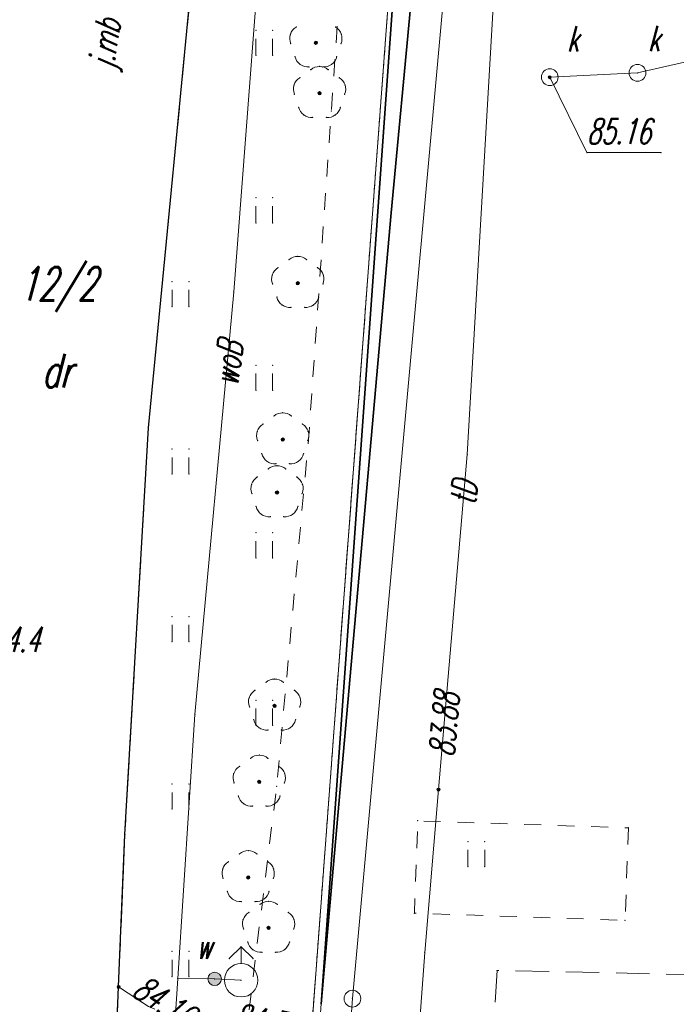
# Model space of a CAD drawing. Header units: metres. Extents: x 5537264 to 5541990, y 5958323 to 5965240.
# Tile 11 of 29: x 5539534 to 5539554, y 5961318 to 5961347. Entities that reach past the tile are written whole.
import ezdxf
from ezdxf.enums import TextEntityAlignment as Align

# ---------------------------------------------------------------- set-up
doc = ezdxf.new("R2010")
doc.units = ezdxf.units.M
for name, pattern in [('L_0_03', [1, 0.5, -0.5]), ('L_0_04', [1.5, 1, -0.5]), ('L_0_06', [2, 1.5, -0.5]), ('L_0_15', [0]), ('L_0_B0', [0]), ('L_0_C5', [0])]:
    doc.linetypes.add(name, pattern=pattern)
doc.layers.get('0').update_dxf_attribs({"linetype": 'CONTINUOUS', "lineweight": 18})
for name, color, linetype, lineweight in [('210_oznaczenie_konturu_uzytku_gruntowego', 3, 'CONTINUOUS', 18), ('211_numer_dzialki_ewidencyjnej', 96, 'CONTINUOUS', 18), ('218_kontur_uzytku_gruntowego', 3, 'L_0_03', 18), ('219_dzialka_ewidencyjna', 96, 'CONTINUOUS', 18), ('brama', 7, 'L_0_C5', 18), ('drzewo_lisciaste', 7, 'CONTINUOUS', 18), ('hydrant', 7, 'CONTINUOUS', 18), ('jezdnia', 7, 'L_0_06', 18), ('jezdnia_Atr17', 7, 'CONTINUOUS', 18), ('kraweznik', 7, 'CONTINUOUS', 25), ('ogr', 7, 'L_0_15', 35), ('ogrodzenie_trwale', 7, 'L_0_15', 35), ('pikieta_naturalna_Atr2', 7, 'CONTINUOUS', 18), ('pikieta_sztuczna', 7, 'CONTINUOUS', 18), ('pikieta_sztuczna_Atr2', 7, 'CONTINUOUS', 18), ('plac_sportowy', 7, 'L_0_04', 18), ('przewod_kanalizacyjny', 7, 'CONTINUOUS', 18), ('przewod_telekomunikacyjny_napowietrzny', 30, 'L_0_B0', 18), ('przewod_telekomunikacyjny_podziemny', 7, 'CONTINUOUS', 18), ('przewod_telekomunikacyjny_podziemny_Atr1', 7, 'CONTINUOUS', 18), ('przewod_wodociagowy', 7, 'CONTINUOUS', 18), ('przewod_wodociagowy_Atr1', 7, 'CONTINUOUS', 18), ('rzedna', 7, 'CONTINUOUS', 18), ('rzedna_Atr2', 7, 'CONTINUOUS', 18), ('slup_przewodow_napowietrznych', 7, 'CONTINUOUS', 18), ('studnia_kanalizacyjna', 7, 'CONTINUOUS', 18), ('studnia_kanalizacyjna_Atr17', 7, 'CONTINUOUS', 18), ('trawnik', 7, 'L_0_03', 18), ('zasuwa_lub_zawor', 7, 'CONTINUOUS', 18), ('zasuwa_lub_zawor_Atr17', 7, 'CONTINUOUS', 18)]:
    doc.layers.add(name, color=color, linetype=linetype, lineweight=lineweight)
doc.styles.get("Standard").update_dxf_attribs({"font": 'simplex.shx'})
doc.linetypes.add('L_0_15_SHX', pattern='A,0,-0.375,-0.75,-0.75,-0.75,-0.75,-0.75,[1,4073 CAD MZ Rusinowo Szkoła GG.6640.1081.2024.shx,S=0.05,R=0,X=0,Y=0],-0.75,-0.75,-0.75,-0.75,-0.375', length=7.5)
doc.linetypes.add('L_0_B0_SHX', pattern='A,0,-0.75,-1.5,[4,4073 CAD MZ Rusinowo Szkoła GG.6640.1081.2024.shx,S=0.05,R=0,X=0,Y=0],-1.5,[5,4073 CAD MZ Rusinowo Szkoła GG.6640.1081.2024.shx,S=0.05,R=0,X=0,Y=0],-1.5,[6,4073 CAD MZ Rusinowo Szkoła GG.6640.1081.2024.shx,S=0.05,R=0,X=0,Y=0],-1.5,-1.5,-1.5,[7,4073 CAD MZ Rusinowo Szkoła GG.6640.1081.2024.shx,S=0.05,R=0,X=0,Y=0],-1.5,[8,4073 CAD MZ Rusinowo Szkoła GG.6640.1081.2024.shx,S=0.05,R=0,X=0,Y=0],-1.5,[9,4073 CAD MZ Rusinowo Szkoła GG.6640.1081.2024.shx,S=0.05,R=0,X=0,Y=0],-1.5,-0.75', length=15)

msp = doc.modelspace()

# ---------------------------------------------------------------- hatches: boundary and pattern name
at = {"layer": 'drzewo_lisciaste', "linetype": 'Continuous', "lineweight": 18}
for points in [[(5539542.78, 5961346.34, 1), (5539542.78, 5961346.44, 1)], [(5539542.89, 5961344.83, 1), (5539542.89, 5961344.93, 1)], [(5539542.24, 5961339.16, 1), (5539542.24, 5961339.26, 1)], [(5539541.79, 5961334.49, 1), (5539541.79, 5961334.59, 1)], [(5539541.62, 5961332.91, 1), (5539541.62, 5961333.01, 1)], [(5539541.55, 5961326.54, 1), (5539541.55, 5961326.64, 1)], [(5539541.09, 5961324.27, 1), (5539541.09, 5961324.37, 1)], [(5539540.76, 5961321.42, 1), (5539540.76, 5961321.52, 1)], [(5539541.37, 5961319.91, 1), (5539541.37, 5961320.01, 1)]]:
    msp.add_hatch(color=256, dxfattribs=at).paths.add_polyline_path(points)
at = {"layer": 'pikieta_sztuczna', "linetype": 'Continuous', "lineweight": 18}
msp.add_hatch(color=256, dxfattribs=at).paths.add_polyline_path([(5539536.89, 5961318.155, 1), (5539536.89, 5961318.245, 1)])
at = {"layer": 'rzedna', "linetype": 'Continuous', "lineweight": 18}
for points in [[(5539549.76, 5961345.315, 1), (5539549.76, 5961345.405, 1)], [(5539546.44, 5961324.045, 1), (5539546.44, 5961324.135, 1)]]:
    msp.add_hatch(color=256, dxfattribs=at).paths.add_polyline_path(points)
at = {"layer": 'zasuwa_lub_zawor', "linetype": 'Continuous', "lineweight": 18}
msp.add_hatch(color=256, dxfattribs=at).paths.add_polyline_path([(5539539.76, 5961318.24, 1), (5539539.76, 5961318.64, 1)])

# ---------------------------------------------------------------- linework, layer by layer
for p in [(5539540.989, 5961346.759), (5539541.489, 5961346.759), (5539542.192, 5961346.856), (5539543.368, 5961346.856), (5539542.02, 5961346.638), (5539542.78, 5961346.39), (5539543.54, 5961346.638), (5539542.031, 5961346.361), (5539543.529, 5961346.361), (5539540.989, 5961346.009), (5539541.489, 5961346.009), (5539542.156, 5961345.975), (5539543.404, 5961345.975), (5539542.31, 5961345.742), (5539542.579, 5961345.667), (5539542.629, 5961345.583), (5539542.89, 5961345.68), (5539542.981, 5961345.667), (5539543.151, 5961345.583), (5539543.25, 5961345.742), (5539552.38, 5961345.49), (5539542.302, 5961345.346), (5539543.478, 5961345.346), (5539549.76, 5961345.36), (5539549.76, 5961345.36), (5539549.76, 5961345.36), (5539542.13, 5961345.128), (5539543.65, 5961345.128), (5539542.141, 5961344.851), (5539542.89, 5961344.88), (5539543.639, 5961344.851), (5539542.266, 5961344.465), (5539543.24, 5961344.35), (5539543.514, 5961344.465), (5539542.42, 5961344.232), (5539542.689, 5961344.157), (5539543.091, 5961344.157), (5539543.36, 5961344.232), (5539550.87, 5961343.11), (5539553.083, 5961343.11), (5539540.989, 5961341.759), (5539541.489, 5961341.759), (5539545.03, 5961341.31), (5539540.989, 5961341.009), (5539541.489, 5961341.009), (5539541.979, 5961339.913), (5539542.24, 5961340.01), (5539542.501, 5961339.913), (5539541.652, 5961339.676), (5539542.828, 5961339.676), (5539541.48, 5961339.458), (5539543, 5961339.458), (5539538.489, 5961339.259), (5539538.989, 5961339.259), (5539541.491, 5961339.181), (5539542.24, 5961339.21), (5539542.989, 5961339.181), (5539540.33, 5961338.95), (5539541.616, 5961338.795), (5539542.864, 5961338.795), (5539538.489, 5961338.509), (5539538.989, 5961338.509), (5539541.77, 5961338.562), (5539542.039, 5961338.487), (5539542.441, 5961338.487), (5539542.71, 5961338.562), (5539540.989, 5961336.759), (5539541.489, 5961336.759), (5539540.989, 5961336.009), (5539541.489, 5961336.009), (5539541.529, 5961335.243), (5539541.79, 5961335.34), (5539542.051, 5961335.243), (5539541.202, 5961335.006), (5539542.378, 5961335.006), (5539537.78, 5961334.89), (5539541.03, 5961334.788), (5539542.55, 5961334.788), (5539542.58, 5961334.77), (5539541.041, 5961334.511), (5539541.79, 5961334.54), (5539542.539, 5961334.511), (5539538.489, 5961334.259), (5539538.989, 5961334.259), (5539541.166, 5961334.125), (5539542.414, 5961334.125), (5539547.3, 5961334.1), (5539541.32, 5961333.892), (5539541.589, 5961333.817), (5539541.62, 5961333.76), (5539541.991, 5961333.817), (5539542.26, 5961333.892), (5539538.489, 5961333.509), (5539538.989, 5961333.509), (5539541.359, 5961333.663), (5539541.881, 5961333.663), (5539540.86, 5961333.208), (5539541.032, 5961333.426), (5539542.208, 5961333.426), (5539542.38, 5961333.208), (5539540.871, 5961332.931), (5539541.62, 5961332.96), (5539542.369, 5961332.931), (5539540.996, 5961332.545), (5539541.15, 5961332.312), (5539542.09, 5961332.312), (5539542.244, 5961332.545), (5539541.419, 5961332.237), (5539541.821, 5961332.237), (5539540.989, 5961331.759), (5539541.489, 5961331.759), (5539540.989, 5961331.009), (5539541.489, 5961331.009), (5539538.489, 5961329.259), (5539538.989, 5961329.259), (5539538.489, 5961328.509), (5539538.989, 5961328.509), (5539541.289, 5961327.293), (5539541.55, 5961327.39), (5539541.811, 5961327.293), (5539540.962, 5961327.056), (5539542.138, 5961327.056), (5539540.79, 5961326.838), (5539540.989, 5961326.759), (5539541.489, 5961326.759), (5539542.31, 5961326.838), (5539540.801, 5961326.561), (5539541.55, 5961326.59), (5539542.299, 5961326.561), (5539539.17, 5961326.33), (5539540.926, 5961326.175), (5539542.174, 5961326.175), (5539540.989, 5961326.009), (5539541.08, 5961325.942), (5539541.349, 5961325.867), (5539541.489, 5961326.009), (5539541.751, 5961325.867), (5539542.02, 5961325.942), (5539540.829, 5961325.023), (5539541.09, 5961325.12), (5539541.351, 5961325.023), (5539540.502, 5961324.786), (5539541.678, 5961324.786), (5539540.33, 5961324.568), (5539541.85, 5961324.568), (5539538.489, 5961324.259), (5539538.989, 5961324.259), (5539540.341, 5961324.291), (5539541.09, 5961324.32), (5539541.61, 5961324.19), (5539541.839, 5961324.291), (5539546.44, 5961324.09), (5539546.44, 5961324.09), (5539540.466, 5961323.905), (5539541.714, 5961323.905), (5539538.489, 5961323.509), (5539538.989, 5961323.509), (5539540.62, 5961323.672), (5539540.889, 5961323.597), (5539541.291, 5961323.597), (5539541.56, 5961323.672), (5539545.82, 5961323.16), (5539552.11, 5961322.95), (5539537.08, 5961322.75), (5539540.76, 5961322.27), (5539547.319, 5961322.539), (5539547.819, 5961322.539), (5539540.499, 5961322.173), (5539541.021, 5961322.173), (5539540, 5961321.718), (5539540.172, 5961321.936), (5539541.348, 5961321.936), (5539541.52, 5961321.718), (5539547.319, 5961321.789), (5539547.819, 5961321.789), (5539540.011, 5961321.441), (5539540.76, 5961321.47), (5539541.509, 5961321.441), (5539540.136, 5961321.055), (5539540.29, 5961320.822), (5539541.23, 5961320.822), (5539541.384, 5961321.055), (5539540.559, 5961320.747), (5539540.961, 5961320.747), (5539541.109, 5961320.663), (5539541.37, 5961320.76), (5539541.631, 5961320.663), (5539540.61, 5961320.208), (5539540.782, 5961320.426), (5539541.958, 5961320.426), (5539542.13, 5961320.208), (5539545.72, 5961320.4), (5539540.621, 5961319.931), (5539541.37, 5961319.96), (5539542.119, 5961319.931), (5539552.01, 5961320.19), (5539540.55, 5961319.4), (5539540.746, 5961319.545), (5539541.994, 5961319.545), (5539538.489, 5961319.259), (5539538.989, 5961319.259), (5539540.196, 5961319.046), (5539540.9, 5961319.312), (5539540.904, 5961319.046), (5539541.169, 5961319.237), (5539541.571, 5961319.237), (5539541.84, 5961319.312), (5539546.03, 5961319.23), (5539540.55, 5961318.9), (5539538.489, 5961318.509), (5539538.66, 5961318.45), (5539538.989, 5961318.509), (5539548.19, 5961318.69), (5539536.89, 5961318.2), (5539536.89, 5961318.2), (5539539.76, 5961318.44), (5539539.76, 5961318.44), (5539540.55, 5961318.4), (5539540.55, 5961318.4), (5539542.939, 5961317.689), (5539542.94, 5961317.7), (5539543.87, 5961317.85)]:
    msp.add_point(p)
at = {"layer": '218_kontur_uzytku_gruntowego', "lineweight": 18, "flags": 128}
for points in [[(5539546.72, 5961371.45), (5539542.34, 5961312.72)], [(5539542.34, 5961312.72), (5539546.72, 5961371.45)]]:
    msp.add_lwpolyline(points, dxfattribs=at)
at = {"layer": '219_dzialka_ewidencyjna', "linetype": 'Continuous', "lineweight": 18, "flags": 128}
msp.add_lwpolyline([(5539546.72, 5961371.45), (5539542.34, 5961312.72)], dxfattribs=at)
at = {"layer": 'brama', "linetype": 'CONTINUOUS', "lineweight": 18}
msp.add_line((5539542.94, 5961317.7), (5539542.51, 5961312.12), dxfattribs=at)
at = {"layer": 'drzewo_lisciaste', "lineweight": 18}
for centre in [(5539542.78, 5961346.39), (5539542.89, 5961344.88), (5539542.24, 5961339.21), (5539541.79, 5961334.54), (5539541.62, 5961332.96), (5539541.55, 5961326.59), (5539541.09, 5961324.32), (5539540.76, 5961321.47), (5539541.37, 5961319.96)]:
    msp.add_circle(centre, 0.05, dxfattribs=at)
for centre, start, end in [((5539542.4, 5961346.514), 121.308, 202.548), ((5539543.16, 5961346.514), 337.452, 58.692), ((5539542.545, 5961346.066), 193.221, 274.871), ((5539543.015, 5961346.066), 265.129, 346.779), ((5539542.89, 5961345.28), 49.272, 130.728), ((5539542.51, 5961345.004), 121.308, 202.548), ((5539543.27, 5961345.004), 337.452, 58.692), ((5539542.655, 5961344.556), 193.221, 274.871), ((5539543.125, 5961344.556), 265.129, 346.779), ((5539542.24, 5961339.61), 49.272, 130.728), ((5539541.86, 5961339.334), 121.308, 202.548), ((5539542.62, 5961339.334), 337.452, 58.692), ((5539542.005, 5961338.886), 193.221, 274.871), ((5539542.475, 5961338.886), 265.129, 346.779), ((5539541.79, 5961334.94), 49.272, 130.728), ((5539541.41, 5961334.664), 121.308, 202.548), ((5539542.17, 5961334.664), 337.452, 58.692), ((5539541.555, 5961334.216), 193.221, 274.871), ((5539542.025, 5961334.216), 265.129, 346.779), ((5539541.62, 5961333.36), 49.272, 130.728), ((5539541.24, 5961333.084), 121.308, 202.548), ((5539542, 5961333.084), 337.452, 58.692), ((5539541.385, 5961332.636), 193.221, 274.871), ((5539541.855, 5961332.636), 265.129, 346.779), ((5539541.55, 5961326.99), 49.272, 130.728), ((5539541.17, 5961326.714), 121.308, 202.548), ((5539541.93, 5961326.714), 337.452, 58.692), ((5539541.315, 5961326.266), 193.221, 274.871), ((5539541.785, 5961326.266), 265.129, 346.779), ((5539541.09, 5961324.72), 49.272, 130.728), ((5539540.71, 5961324.444), 121.308, 202.548), ((5539541.47, 5961324.444), 337.452, 58.692), ((5539540.855, 5961323.996), 193.221, 274.871), ((5539541.325, 5961323.996), 265.129, 346.779), ((5539540.76, 5961321.87), 49.272, 130.728), ((5539540.38, 5961321.594), 121.308, 202.548), ((5539541.14, 5961321.594), 337.452, 58.692), ((5539540.525, 5961321.146), 193.221, 274.871), ((5539540.995, 5961321.146), 265.129, 346.779), ((5539541.37, 5961320.36), 49.272, 130.728), ((5539540.99, 5961320.084), 121.308, 202.548), ((5539541.75, 5961320.084), 337.452, 58.692), ((5539541.135, 5961319.636), 193.221, 274.871), ((5539541.605, 5961319.636), 265.129, 346.779)]:
    msp.add_arc(centre, 0.4, start, end, dxfattribs=at)
at = {"layer": 'hydrant', "linetype": 'Continuous', "lineweight": 18, "flags": 128}
for points in [[(5539540.196, 5961319.046), (5539540.55, 5961319.4)], [(5539540.55, 5961318.9), (5539540.55, 5961319.4)], [(5539540.904, 5961319.046), (5539540.55, 5961319.4)]]:
    msp.add_lwpolyline(points, dxfattribs=at)
at = {"layer": 'hydrant', "lineweight": 18}
msp.add_circle((5539540.55, 5961318.4), 0.5, dxfattribs=at)
at = {"layer": 'jezdnia', "lineweight": 18, "flags": 128}
for points in [[(5539999.19, 5964053.31), (5539991.4, 5964036.09), (5539985.21, 5964021.52), (5539975.15, 5963999.09), (5539963.72, 5963973.54), (5539961.98, 5963968.75), (5539956.08, 5963955.73), (5539947.38, 5963936.49), (5539939.62, 5963919.19), (5539930.06, 5963897.79), (5539920.31, 5963876.54), (5539903.27, 5963837.86), (5539901.32, 5963833.51), (5539898.81, 5963827.49), (5539896.38, 5963822.74), (5539891.05, 5963810.65), (5539884.46, 5963795.38), (5539879.24, 5963784.04), (5539871.67, 5963766.78), (5539869.54, 5963762.15), (5539865.51, 5963752.98), (5539859.36, 5963738.99), (5539856.4, 5963732.39), (5539854.67, 5963728.64), (5539856.25, 5963726.46), (5539855.31, 5963723.82), (5539852.26, 5963722.8), (5539847.97, 5963713.08), (5539843.21, 5963702.63), (5539842.06, 5963699.94), (5539838.81, 5963692.26), (5539830.85, 5963674.75), (5539820.19, 5963650.25), (5539818.12, 5963645), (5539817.74, 5963644.17), (5539813.54, 5963634.91), (5539809.4, 5963625.25), (5539801.48, 5963607.21), (5539796.69, 5963596.22), (5539791.48, 5963584.65), (5539782.46, 5963564.38), (5539776.09, 5963550.38), (5539769.11, 5963534.41), (5539763.64, 5963521.88), (5539760.52, 5963514.45), (5539753.01, 5963497.63), (5539748.15, 5963485.56), (5539744.94, 5963478.74), (5539740.22, 5963467.61), (5539735.82, 5963457.6), (5539732.58, 5963450.39), (5539727.25, 5963438.79), (5539724.39, 5963432.73), (5539716.03, 5963414.3), (5539709.62, 5963400.54), (5539703.42, 5963385.05), (5539701.46, 5963380.57), (5539695.42, 5963366.72), (5539689.15, 5963352.67), (5539688.11, 5963350.1), (5539684.73, 5963339.99), (5539681.36, 5963330.34), (5539680.5, 5963326.14), (5539679.08, 5963319.62), (5539678.47, 5963316.61), (5539677.98, 5963313.11), (5539676.59, 5963303.09), (5539675.35, 5963288.33), (5539673.35, 5963267.43), (5539671.97, 5963251.87), (5539670.51, 5963234.06), (5539668.84, 5963214.13), (5539667.88, 5963200.98), (5539667.53, 5963194.67), (5539666.69, 5963184.86), (5539666.11, 5963179.46), (5539664.94, 5963163.04), (5539664.51, 5963157.02), (5539664.04, 5963150.56), (5539662.86, 5963137.1), (5539661.91, 5963127.16), (5539661.34, 5963120.88), (5539661.2, 5963118.65), (5539659.55, 5963099.34), (5539658.06, 5963083.09), (5539656.64, 5963068), (5539654.29, 5963042.14), (5539652.97, 5963027.01), (5539652.25, 5963017.91), (5539651.48, 5963008.58), (5539650.21, 5962992.97), (5539648.82, 5962975.89), (5539647.98, 5962965.04), (5539646.76, 5962949.75), (5539645.49, 5962932.14), (5539644.87, 5962923.63), (5539645.84, 5962923.11), (5539647.68, 5962922.13), (5539647.55, 5962919.07), (5539644.47, 5962918.4), (5539642.94, 5962899.28), (5539642.02, 5962889.07), (5539640.93, 5962876.44), (5539642.02, 5962875.63), (5539645, 5962873.39), (5539644.63, 5962869.5), (5539641.41, 5962867.62), (5539640.25, 5962866.94), (5539639.8, 5962857.94), (5539638.77, 5962846.36), (5539637.95, 5962835.55), (5539637.69, 5962832.2), (5539637.38, 5962828.5), (5539636.17, 5962814.32), (5539634.91, 5962799.54), (5539633.21, 5962781), (5539630.37, 5962749.59), (5539628.55, 5962722.93), (5539626.25, 5962693.47), (5539622.63, 5962652.94), (5539620.37, 5962627.27), (5539619.98, 5962622.72), (5539619.98, 5962620.95), (5539619.46, 5962593.63), (5539618.69, 5962556.23), (5539617.78, 5962510.64), (5539617.66, 5962504.99), (5539617.01, 5962480.12), (5539616.82, 5962472.08), (5539616.86, 5962468.95), (5539616.67, 5962450.69), (5539616.33, 5962425), (5539615.82, 5962413.3), (5539615.8, 5962412.88), (5539615.04, 5962374.96), (5539615.06, 5962373.62), (5539614.97, 5962366.26), (5539614.98, 5962364.85), (5539614.54, 5962355.35), (5539614.4, 5962348.56), (5539613.81, 5962315.21), (5539613.29, 5962293.68), (5539612.82, 5962271.93), (5539612.82, 5962264.02), (5539612.2, 5962252.41), (5539611.87, 5962241.47), (5539611.13, 5962227.26), (5539610.59, 5962211.86), (5539610.16, 5962190.12), (5539609.88, 5962177.45), (5539608.73, 5962139), (5539607.99, 5962113.02), (5539607.43, 5962101.13), (5539605.51, 5962037.8), (5539603.67, 5961987.54), (5539603.13, 5961971.65), (5539601.74, 5961927.82), (5539600.75, 5961891.97), (5539599.97, 5961870.17), (5539598.76, 5961839.92), (5539598.25, 5961828.24), (5539598.07, 5961820.47), (5539597.75, 5961800.23), (5539597.38, 5961791.21), (5539596.52, 5961773.26), (5539595.92, 5961755.39), (5539595.12, 5961734.22), (5539593.97, 5961715.32), (5539593.15, 5961698.69), (5539591, 5961684.87), (5539587.75, 5961662.9), (5539584.56, 5961641.94), (5539582.66, 5961629.76), (5539580.71, 5961616.26), (5539578.44, 5961601.28), (5539576.6, 5961589.3), (5539574.91, 5961578.9), (5539573.19, 5961567.83), (5539571.22, 5961555.24), (5539569.88, 5961547.35), (5539568.84, 5961540.66), (5539566.54, 5961524.91), (5539564.36, 5961510.54), (5539562.76, 5961500.34), (5539561.43, 5961491.98), (5539559.03, 5961478.06), (5539556.81, 5961464.91), (5539554.95, 5961453.18), (5539554.14, 5961447.63), (5539551.22, 5961433.18), (5539550.22, 5961425.23), (5539547.33, 5961407.23), (5539544.97, 5961391.79), (5539543.29, 5961381.17), (5539542.51, 5961379.21), (5539542.32, 5961378), (5539541.27, 5961367.82), (5539540.91, 5961364.2), (5539539.27, 5961350.25), (5539537.78, 5961334.89), (5539537.08, 5961322.75), (5539536.89, 5961318.2), (5539536.62, 5961311.58), (5539536.36, 5961303.63), (5539536.1, 5961297.03), (5539535.77, 5961288.6), (5539535.43, 5961273.08), (5539535.1, 5961256.9), (5539534.99, 5961242.98), (5539534.93, 5961227.39), (5539534.64, 5961223.09), (5539535.09, 5961219.59), (5539536.43, 5961215.63), (5539539.17, 5961211.64), (5539542.98, 5961209.08), (5539524.13, 5961213.68), (5539525.21, 5961214.75), (5539526.28, 5961216.3), (5539527.29, 5961219.19), (5539528.2, 5961223.48), (5539528.64, 5961231.21), (5539528.81, 5961241.22), (5539529.12, 5961251.99), (5539529.26, 5961264.73), (5539529.86, 5961279.51), (5539530.43, 5961293.38), (5539531.2, 5961309.49), (5539531.74, 5961322.55), (5539532.3, 5961332.49), (5539532.4, 5961334.04), (5539532.42, 5961334.45), (5539533.38, 5961343.25), (5539534.51, 5961357.7), (5539535.18, 5961364.16), (5539537.17, 5961379.01), (5539537.95, 5961380.97), (5539539.63, 5961391.59), (5539541.99, 5961407.03), (5539544.88, 5961425.03), (5539545.88, 5961432.98), (5539548.8, 5961447.43), (5539549.61, 5961452.98), (5539551.47, 5961464.71), (5539553.69, 5961477.86), (5539556.09, 5961491.78), (5539557.42, 5961500.14), (5539559.02, 5961510.34), (5539561.2, 5961524.71), (5539563.5, 5961540.46), (5539565.88, 5961555.04), (5539567.85, 5961567.63), (5539569.57, 5961578.7), (5539571.26, 5961589.1), (5539573.1, 5961601.08), (5539575.37, 5961616.06), (5539577.32, 5961629.56), (5539579.33, 5961642.76), (5539581.48, 5961654.8), (5539582.75, 5961663.42), (5539584.59, 5961675.5), (5539585.75, 5961684.86), (5539587.43, 5961695.68), (5539588.08, 5961706.5), (5539588.95, 5961719.01), (5539589.82, 5961734.87), (5539590.45, 5961746.61), (5539590.86, 5961759.2), (5539591.28, 5961773.17), (5539592.04, 5961791.01), (5539592.41, 5961800.03), (5539593.52, 5961828.43), (5539593.62, 5961830.97), (5539595.96, 5961905.48), (5539597.17, 5961946.83), (5539597.6, 5961961.18), (5539599.55, 5962016.47), (5539600.83, 5962051.67), (5539602.01, 5962087.06), (5539602.89, 5962113.28), (5539603.03, 5962117.47), (5539603.64, 5962135.89), (5539604.86, 5962168.07), (5539605.44, 5962192.76), (5539606.36, 5962223.32), (5539603.76, 5962226.11), (5539603.82, 5962229.23), (5539606.38, 5962231.43), (5539607.32, 5962268.22), (5539607.71, 5962300.61), (5539608.16, 5962309.36), (5539608.51, 5962325.2), (5539608.56, 5962341.64), (5539608.78, 5962355.36), (5539608.88, 5962366.71), (5539609.21, 5962379.86), (5539609.71, 5962391.99), (5539609.84, 5962395.1), (5539610.14, 5962402.53), (5539610.53, 5962412.34), (5539611.16, 5962427.84), (5539611.28, 5962430.37), (5539611.63, 5962449.19), (5539612.06, 5962467.48), (5539612.03, 5962471.44), (5539612.07, 5962474.94), (5539612.26, 5962484.89), (5539612.63, 5962508.44), (5539612.86, 5962529.86), (5539613.15, 5962545.98), (5539613.45, 5962560.19), (5539613.67, 5962582.2), (5539614.4, 5962604.54), (5539614.71, 5962613.18), (5539614.92, 5962618.87), (5539614.88, 5962623.63), (5539615.91, 5962635.28), (5539618.32, 5962660.86), (5539619.97, 5962679.79), (5539621.51, 5962698.1), (5539623.47, 5962721.34), (5539625.37, 5962745.18), (5539627.12, 5962765.7), (5539628.53, 5962783.51), (5539629.56, 5962799.78), (5539629.57, 5962799.99), (5539630.48, 5962809.17), (5539631.4, 5962821.12), (5539632.3, 5962831.67), (5539632.73, 5962837.6), (5539634.04, 5962852.18), (5539635.34, 5962866.81), (5539636.58, 5962882.59), (5539637.28, 5962892.52), (5539638.14, 5962904.78), (5539639.26, 5962919.01), (5539640.86, 5962936.84), (5539641.66, 5962946.87), (5539642.62, 5962958.94), (5539643.04, 5962964.94), (5539643.18, 5962966.89), (5539643.34, 5962969), (5539644.31, 5962981.48), (5539645.01, 5962990.8), (5539645.68, 5963000.69), (5539646.9, 5963014.98), (5539648.03, 5963027.29), (5539648.92, 5963036.71), (5539646.86, 5963037.79), (5539647.14, 5963040.41), (5539649.38, 5963042.48), (5539649.63, 5963044.9), (5539650.22, 5963052.15), (5539651.02, 5963061.14), (5539652.33, 5963075.78), (5539654.4, 5963097.65), (5539656.29, 5963117.03), (5539656.3, 5963117.21), (5539656.48, 5963119.91), (5539656.92, 5963124.16), (5539658.36, 5963142.28), (5539659.35, 5963154.7), (5539660.55, 5963169.42), (5539661.84, 5963185.35), (5539661.99, 5963188.43), (5539663.61, 5963209.46), (5539665.47, 5963231.62), (5539665.98, 5963238.16), (5539666.31, 5963242.3), (5539667.18, 5963253.02), (5539668.61, 5963272.41), (5539670.58, 5963291.13), (5539671.7, 5963302.83), (5539672.44, 5963312), (5539674, 5963321.6), (5539674.75, 5963327.04), (5539677.83, 5963336.46), (5539682.92, 5963352.13), (5539685.21, 5963357.46), (5539691.23, 5963370.66), (5539698.53, 5963387.15), (5539706.16, 5963405.16), (5539711.04, 5963416.2), (5539719.53, 5963435.56), (5539726.32, 5963450.92), (5539730.49, 5963459.62), (5539729.46, 5963460.5), (5539726.85, 5963462.75), (5539728.12, 5963465.03), (5539732.65, 5963464.18), (5539739.21, 5963478.94), (5539745.34, 5963492.88), (5539751.72, 5963507.82), (5539761.89, 5963531.36), (5539767.85, 5963544.96), (5539774.64, 5963560.41), (5539785.36, 5963584.6), (5539791.33, 5963597.77), (5539796.6, 5963609.81), (5539801.71, 5963620.73), (5539807.63, 5963633.86), (5539812.07, 5963643.83), (5539814.49, 5963649.49), (5539820.55, 5963664.51), (5539829.37, 5963684.17), (5539835.32, 5963697.34), (5539841.7, 5963712.35), (5539851.51, 5963734.84), (5539859.62, 5963753.24), (5539862.75, 5963760.3), (5539868.49, 5963772.85), (5539874.07, 5963785.51), (5539885.48, 5963811.53), (5539890.69, 5963822.99), (5539902.79, 5963850.69), (5539914.42, 5963876.69), (5539927.25, 5963906.05), (5539939.75, 5963934.39), (5539955.58, 5963969.68), (5539962.55, 5963985.75), (5539970.74, 5964003.81), (5539976.48, 5964016.76), (5539982.22, 5964030.49), (5539989.73, 5964047.66), (5539996.62, 5964063.71), (5540000.15, 5964071.29), (5540001.29, 5964074.34), (5540002.69, 5964079.22), (5540003.51, 5964082.43), (5540004.82, 5964088.93), (5540005.22, 5964093.93), (5540004.82, 5964101.33), (5540001.28, 5964112.1), (5539999.1, 5964119.4), (5539993.61, 5964136.39), (5539987.93, 5964153.94), (5539982.13, 5964171.54), (5539977.33, 5964185.85), (5539971.4, 5964204.13), (5539964.98, 5964224.67), (5539961.25, 5964236.68), (5539957.86, 5964237.39), (5539957.33, 5964239.56), (5539958.1, 5964240.58), (5539959.32, 5964242.2), (5539956.21, 5964250.42), (5539953.05, 5964258.64), (5539948.96, 5964272.11), (5539942.69, 5964290.95), (5539935.21, 5964312.48), (5539924.31, 5964344.28), (5539915.41, 5964370.77), (5539901.8, 5964411.92), (5539893.09, 5964437.67), (5539878.77, 5964480.45), (5539876.63, 5964486.73), (5539861.55, 5964530.96), (5539850.12, 5964565.1), (5539838.7, 5964599.08), (5539828.35, 5964630.27), (5539817.98, 5964661.06), (5539806.29, 5964695.17), (5539794.49, 5964730.48), (5539784.91, 5964759.72), (5539775.16, 5964788.39), (5539769.4, 5964806.18), (5539761.23, 5964831.19), (5539753.15, 5964854.82), (5539744.66, 5964880.08), (5539737.53, 5964901.11), (5539742.85, 5964897.99), (5539750.92, 5964874.14), (5539760.85, 5964844.49), (5539773.46, 5964806.55), (5539784.44, 5964773.73), (5539798.25, 5964732.41), (5539814.99, 5964682.13), (5539823.43, 5964657.54), (5539832.21, 5964631.22), (5539838.15, 5964613.39), (5539840.06, 5964608), (5539848.02, 5964584.23), (5539859.71, 5964549.41), (5539869.79, 5964519.34), (5539882.17, 5964482.5), (5539891.23, 5964455.81), (5539901.89, 5964424.74), (5539906.75, 5964409.56), (5539908.46, 5964404.8), (5539920.27, 5964368.88), (5539929.23, 5964342.65), (5539935.96, 5964322.91), (5539939.52, 5964312.73), (5539943.21, 5964301.93), (5539949.5, 5964283.62), (5539956.13, 5964263.72), (5539962.32, 5964245.56), (5539964.94, 5964238.1), (5539970.48, 5964221.34), (5539974.17, 5964210.34), (5539979.83, 5964193.66), (5539983.29, 5964183.45), (5539985.07, 5964178.71), (5539986.99, 5964173.31), (5539992.74, 5964155.61), (5539999.27, 5964136.08), (5540001.61, 5964129.29), (5540003.83, 5964121.6), (5540008.46, 5964106.51), (5540010.46, 5964093.74), (5540009.71, 5964089.12), (5540008.7, 5964082.56), (5540007.03, 5964076.28), (5540005.63, 5964071.74), (5540005.15, 5964070.17), (5540001.27, 5964060.28)], [(5539543.66, 5961315.31), (5539543.6, 5961313.42), (5539542.63, 5961313.51), (5539540.24, 5961313.49), (5539539.04, 5961313.35), (5539537.62, 5961312.88), (5539536.62, 5961311.58), (5539536.89, 5961318.2), (5539537.78, 5961317.62), (5539538.61, 5961317.26), (5539539.76, 5961317.09), (5539540.71, 5961316.91), (5539542.74, 5961316.58), (5539543.72, 5961316.77)]]:
    msp.add_lwpolyline(points, close=True, dxfattribs=at)
at = {"layer": 'kraweznik', "linetype": 'Continuous', "lineweight": 25, "flags": 128}
msp.add_lwpolyline([(5539535.1, 5961256.9), (5539535.43, 5961273.08), (5539535.77, 5961288.6), (5539535.88, 5961291.71), (5539536.1, 5961297.03), (5539536.36, 5961303.63), (5539536.62, 5961311.58), (5539536.89, 5961318.2), (5539537.08, 5961322.75), (5539537.78, 5961334.89), (5539539.27, 5961350.25), (5539540.91, 5961364.2), (5539541.27, 5961367.82), (5539542.32, 5961378), (5539542.51, 5961379.21), (5539543.29, 5961381.17), (5539544.97, 5961391.79), (5539547.33, 5961407.23), (5539550.22, 5961425.23)], dxfattribs=at)
at = {"layer": 'ogr', "linetype": 'CONTINUOUS', "lineweight": 35}
msp.add_line((5539542.939, 5961317.689), (5539546.446, 5961366.851), dxfattribs=at)
at = {"layer": 'ogr', "linetype": 'L_0_15_SHX', "lineweight": 35}
msp.add_line((5539542.939, 5961317.689), (5539546.446, 5961366.851), dxfattribs=at)
at = {"layer": 'ogrodzenie_trwale', "linetype": 'CONTINUOUS', "lineweight": 35}
for p, q in [((5539546.5, 5961357), (5539545.03, 5961341.31)), ((5539545.03, 5961341.31), (5539542.94, 5961317.7))]:
    msp.add_line(p, q, dxfattribs=at)
at = {"layer": 'ogrodzenie_trwale', "linetype": 'L_0_15_SHX', "lineweight": 35}
for p, q in [((5539546.5, 5961357), (5539545.03, 5961341.31)), ((5539545.03, 5961341.31), (5539542.94, 5961317.7))]:
    msp.add_line(p, q, dxfattribs=at)
at = {"layer": 'pikieta_sztuczna', "lineweight": 18}
msp.add_circle((5539536.89, 5961318.2), 0.045, dxfattribs=at)
at = {"layer": 'plac_sportowy', "lineweight": 18, "flags": 128}
msp.add_lwpolyline([(5539547.69, 5961311.76), (5539547.85, 5961313.02), (5539548.08, 5961317.05), (5539548.19, 5961318.69), (5539553.96, 5961318.57), (5539566.63, 5961318.35), (5539577.2, 5961318.26), (5539578.89, 5961318.3), (5539589.29, 5961318.26), (5539587.6, 5961310.7), (5539586.41, 5961297.98), (5539585.4, 5961283.36), (5539561.05, 5961283.75), (5539545.65, 5961284.02), (5539546.4, 5961294.88), (5539546.9, 5961301.69), (5539547.46, 5961306.59)], close=True, dxfattribs=at)
at = {"layer": 'przewod_kanalizacyjny', "linetype": 'Continuous', "lineweight": 18, "flags": 128}
msp.add_lwpolyline([(5539549.76, 5961345.36), (5539552.38, 5961345.49), (5539554.31, 5961345.93), (5539556.57, 5961346.81), (5539568.25, 5961346.16), (5539575.34, 5961345.95), (5539580.33, 5961345.73)], dxfattribs=at)
at = {"layer": 'przewod_telekomunikacyjny_napowietrzny', "linetype": 'CONTINUOUS', "lineweight": 18}
for p, q in [((5539543.87, 5961317.85), (5539548.29, 5961366.44)), ((5539540.65, 5961270.81), (5539543.87, 5961317.85))]:
    msp.add_line(p, q, dxfattribs=at)
at = {"layer": 'przewod_telekomunikacyjny_napowietrzny', "linetype": 'L_0_B0_SHX', "lineweight": 18}
for p, q in [((5539543.87, 5961317.85), (5539548.29, 5961366.44)), ((5539540.65, 5961270.81), (5539543.87, 5961317.85))]:
    msp.add_line(p, q, dxfattribs=at)
at = {"layer": 'przewod_telekomunikacyjny_napowietrzny', "color": 30}
msp.add_point((5539543.87, 5961317.85), dxfattribs=at)
msp.add_point((5539543.87, 5961317.85), dxfattribs=at)
at = {"layer": 'przewod_telekomunikacyjny_podziemny', "linetype": 'Continuous', "lineweight": 18, "flags": 128}
msp.add_lwpolyline([(5539548.29, 5961366.44), (5539546.97, 5961353.78), (5539548.39, 5961352.95), (5539547.3, 5961334.1), (5539546.44, 5961324.09), (5539546.03, 5961319.23), (5539545.16, 5961307.39), (5539543.63, 5961298.78), (5539542.43, 5961285.68), (5539541.19, 5961274.63), (5539542.24, 5961272.57), (5539543.69, 5961271.2), (5539543.59, 5961269.14), (5539542.78, 5961266.35), (5539543.3, 5961257.92), (5539546.06, 5961248.87), (5539545.22, 5961248.17)], dxfattribs=at)
at = {"layer": 'przewod_wodociagowy', "linetype": 'Continuous', "lineweight": 18, "flags": 128}
for points in [[(5539523.52, 5961364.08), (5539529.06, 5961363.67), (5539537.48, 5961362.65), (5539542.79, 5961362), (5539541.4, 5961352.89), (5539540.33, 5961338.95), (5539539.17, 5961326.33), (5539538.66, 5961318.45), (5539538.17, 5961311.01), (5539537.08, 5961296.32), (5539536.47, 5961285.85), (5539535.85, 5961268.98), (5539549.29, 5961271.29), (5539573.3, 5961275.34), (5539588.62, 5961277.8), (5539602.17, 5961279.36), (5539616.59, 5961280.91), (5539615.83, 5961257.35), (5539615.32, 5961242.06)], [(5539538.66, 5961318.45), (5539539.76, 5961318.44), (5539540.55, 5961318.4)]]:
    msp.add_lwpolyline(points, dxfattribs=at)
at = {"layer": 'rzedna', "lineweight": 18}
for centre in [(5539549.76, 5961345.36), (5539546.44, 5961324.09)]:
    msp.add_circle(centre, 0.045, dxfattribs=at)
at = {"layer": 'rzedna_Atr2', "linetype": 'Continuous', "lineweight": 18, "flags": 128}
msp.add_lwpolyline([(5539549.76, 5961345.36), (5539550.87, 5961343.11), (5539553.083, 5961343.11)], dxfattribs=at)
at = {"layer": 'slup_przewodow_napowietrznych', "lineweight": 18}
msp.add_circle((5539543.87, 5961317.85), 0.25, dxfattribs=at)
at = {"layer": 'studnia_kanalizacyjna', "lineweight": 18}
for centre in [(5539549.76, 5961345.36), (5539552.38, 5961345.49)]:
    msp.add_circle(centre, 0.25, dxfattribs=at)
at = {"layer": 'trawnik', "lineweight": 18, "flags": 128}
for points in [[(5539539.27, 5961350.25), (5539540.91, 5961364.2), (5539541.27, 5961367.82), (5539544.9, 5961369.91), (5539545.1, 5961369.46), (5539543.99, 5961355.05), (5539543.24, 5961344.35), (5539542.58, 5961334.77), (5539541.61, 5961324.19), (5539540.71, 5961316.91), (5539539.76, 5961317.09), (5539538.61, 5961317.26), (5539537.78, 5961317.62), (5539536.89, 5961318.2), (5539537.08, 5961322.75), (5539537.78, 5961334.89)], [(5539552.11, 5961322.95), (5539552.01, 5961320.19), (5539545.72, 5961320.4), (5539545.82, 5961323.16)]]:
    msp.add_lwpolyline(points, close=True, dxfattribs=at)
for points in [[(5539540.989, 5961346.009), (5539540.989, 5961346.759)], [(5539541.489, 5961346.009), (5539541.489, 5961346.759)], [(5539540.989, 5961341.009), (5539540.989, 5961341.759)], [(5539541.489, 5961341.009), (5539541.489, 5961341.759)], [(5539538.489, 5961338.509), (5539538.489, 5961339.259)], [(5539538.989, 5961338.509), (5539538.989, 5961339.259)], [(5539540.989, 5961336.009), (5539540.989, 5961336.759)], [(5539541.489, 5961336.009), (5539541.489, 5961336.759)], [(5539538.489, 5961333.509), (5539538.489, 5961334.259)], [(5539538.989, 5961333.509), (5539538.989, 5961334.259)], [(5539540.989, 5961331.009), (5539540.989, 5961331.759)], [(5539541.489, 5961331.009), (5539541.489, 5961331.759)], [(5539538.489, 5961328.509), (5539538.489, 5961329.259)], [(5539538.989, 5961328.509), (5539538.989, 5961329.259)], [(5539540.989, 5961326.009), (5539540.989, 5961326.759)], [(5539541.489, 5961326.009), (5539541.489, 5961326.759)], [(5539538.489, 5961323.509), (5539538.489, 5961324.259)], [(5539538.989, 5961323.509), (5539538.989, 5961324.259)], [(5539547.319, 5961321.789), (5539547.319, 5961322.539)], [(5539547.819, 5961321.789), (5539547.819, 5961322.539)], [(5539538.489, 5961318.509), (5539538.489, 5961319.259)], [(5539538.989, 5961318.509), (5539538.989, 5961319.259)]]:
    msp.add_lwpolyline(points, dxfattribs=at)
at = {"layer": 'zasuwa_lub_zawor', "lineweight": 18}
msp.add_circle((5539539.76, 5961318.44), 0.2, dxfattribs=at)

# ---------------------------------------------------------------- texts
at = {"layer": '210_oznaczenie_konturu_uzytku_gruntowego', "lineweight": 20, "oblique": 15, "width": 0.66}
msp.add_text('dr', height=1, dxfattribs=at).set_placement((5539534.6, 5961337.1), align=Align.TOP_LEFT)
at = {"layer": '211_numer_dzialki_ewidencyjnej', "lineweight": 20, "oblique": 15, "width": 0.66}
msp.add_text('12/2', height=1, dxfattribs=at).set_placement((5539533.92, 5961339.69), align=Align.TOP_LEFT)
at = {"layer": 'jezdnia_Atr17', "lineweight": 15, "oblique": 15, "width": 0.66}
msp.add_text('j.mb', height=0.75, rotation=81.3, dxfattribs=at).set_placement((5539536, 5961345.7), align=Align.TOP_LEFT)
at = {"layer": 'pikieta_naturalna_Atr2', "lineweight": 15, "oblique": 15, "width": 0.66}
msp.add_text('84.4', height=0.75, dxfattribs=at).set_placement((5539533.07, 5961328.95), align=Align.TOP_LEFT)
at = {"layer": 'pikieta_sztuczna_Atr2', "lineweight": 15, "oblique": 15, "width": 0.66}
for s, rotation, p in [('84.10', 326.9, (5539537.659, 5961318.598)), ('84.35', 349.3, (5539540.42, 5961317.727))]:
    msp.add_text(s, height=0.75, rotation=rotation, dxfattribs=at).set_placement(p, align=Align.TOP_LEFT)
at = {"layer": 'przewod_telekomunikacyjny_podziemny_Atr1', "lineweight": 15, "oblique": 15, "width": 0.66}
msp.add_text('tD', height=0.75, rotation=85.1, dxfattribs=at).set_placement((5539546.796, 5961332.632), align=Align.TOP_LEFT)
at = {"layer": 'przewod_wodociagowy_Atr1', "lineweight": 15, "oblique": 15, "width": 0.66}
msp.add_text('woB', height=0.75, rotation=83.2, dxfattribs=at).set_placement((5539539.708, 5961336.205), align=Align.TOP_LEFT)
at = {"layer": 'rzedna_Atr2', "lineweight": 15, "oblique": 15, "width": 0.66}
msp.add_text('85.16', height=0.75, dxfattribs=at).set_placement((5539550.87, 5961344.118), align=Align.TOP_LEFT)
msp.add_text('83.88', height=0.75, rotation=85.1, dxfattribs=at).set_placement((5539546.156, 5961325.112), align=Align.TOP_LEFT)
at = {"layer": 'studnia_kanalizacyjna_Atr17', "lineweight": 15, "oblique": 15, "width": 0.66}
for p in [(5539550.27, 5961346.88), (5539552.69, 5961346.89)]:
    msp.add_text('k', height=0.75, dxfattribs=at).set_placement(p, align=Align.TOP_LEFT)
at = {"layer": 'zasuwa_lub_zawor_Atr17', "lineweight": 15, "oblique": 15, "width": 0.66}
msp.add_text('w', height=0.75, dxfattribs=at).set_placement((5539539.21, 5961319.79), align=Align.TOP_LEFT)

doc.saveas('drawing.dxf')
